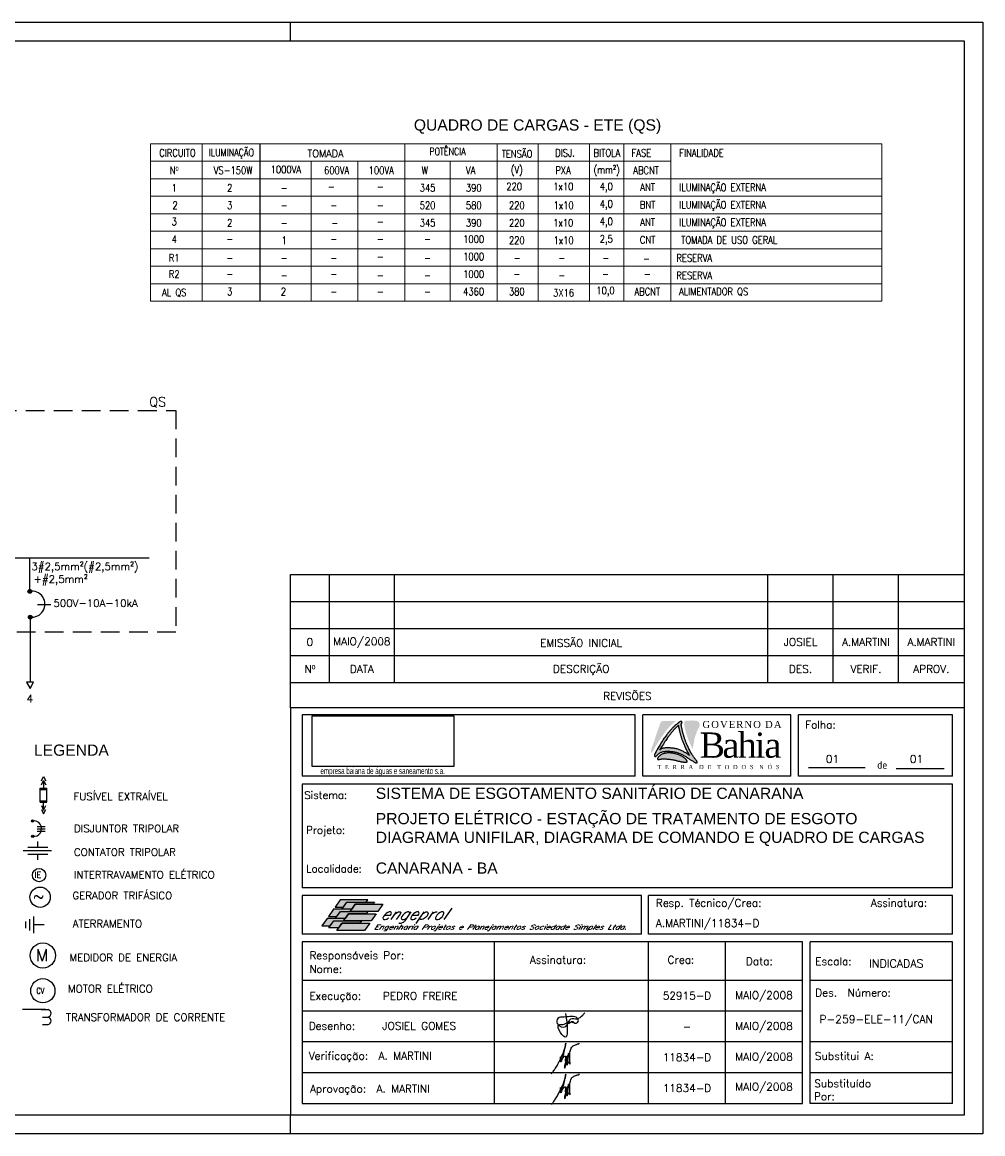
# Model space of a CAD drawing. Header units: millimetres. Extents: x 671.7 to 713.7, y 620 to 649.7.
# Tile 2 of 2: x 688.1 to 713.7, y 620 to 649.7. Entities that reach past the tile are written whole.
import ezdxf
from ezdxf.enums import TextEntityAlignment as Align

# ---------------------------------------------------------------- set-up
doc = ezdxf.new("R2010")
doc.units = ezdxf.units.MM
doc.linetypes.add('DASHED2', pattern=[9.525, 6.35, -3.175])
doc.linetypes.add('HIDDEN', pattern=[0.375, 0.25, -0.125])
for name, color, linetype in [('2', 2, 'Continuous'), ('ARQ-FORMATO', 1, 'Continuous'), ('CARIMBO', 7, 'Continuous'), ('DIAGRAMA', 8, 'Continuous'), ('ELE_QUAD.', 2, 'Continuous'), ('ELE_SIMB', 8, 'Continuous'), ('ETXT004', 4, 'Continuous'), ('ETXT0090', 8, 'Continuous'), ('ETXTE255C', 2, 'Continuous'), ('LOGOTIPO', 255, 'Continuous'), ('Logotipo 1', 10, 'Continuous'), ('lOGOTIPO 2', 170, 'Continuous'), ('PADRÃO', 4, 'Continuous'), ('TEXTO', 2, 'Continuous')]:
    doc.layers.add(name, color=color, linetype=linetype)
doc.styles.add('ISOCP', font='ARIAL.TTF')
doc.styles.add('LETRAS', font='romans.shx', dxfattribs={"height": 0.007874})
doc.styles.add('ROMAMS', font='ROMANS.shx')
doc.styles.add('ROMANS', font='romans.shx')
doc.styles.add('STYLE-ARIAL_3', font='ARIAL.TTF')
doc.styles.add('STYLE-ROMANS_1', font='romans.shx')
picture_1 = doc.add_image_def('image1.jpg', size_in_pixel=(267, 96))

msp = doc.modelspace()

# ---------------------------------------------------------------- hatches: boundary and pattern name
for color, points in [(182, [(705.226, 630.729), (705.241, 630.748), (705.254, 630.766), (705.268, 630.783), (705.281, 630.8), (705.294, 630.815), (705.306, 630.831), (705.319, 630.845), (705.331, 630.86), (705.343, 630.874), (705.356, 630.888), (705.368, 630.901), (705.381, 630.915), (705.394, 630.929), (705.407, 630.942), (705.42, 630.955), (705.434, 630.969), (705.448, 630.982), (705.463, 630.995), (705.478, 631.009), (705.494, 631.022), (705.509, 631.034), (705.525, 631.046), (705.539, 631.057), (705.542, 631.059), (705.182, 631.059), (705.131, 631.022), (705.092, 630.914), (705.018, 630.706), (704.956, 630.506), (704.875, 630.292), (704.875, 630.237), (704.875, 630.213), (704.902, 630.213), (704.922, 630.247), (704.951, 630.299), (704.98, 630.349), (705.007, 630.395), (705.033, 630.438), (705.057, 630.478), (705.081, 630.516), (705.103, 630.55), (705.124, 630.582), (705.143, 630.612), (705.162, 630.639), (705.179, 630.664), (705.196, 630.688), (705.211, 630.709)]), (182, [(705.986, 630.303), (705.974, 630.327), (705.962, 630.352), (705.95, 630.376), (705.939, 630.401), (705.928, 630.425), (705.918, 630.448), (705.908, 630.471), (705.899, 630.492), (705.89, 630.513), (705.882, 630.533), (705.875, 630.552), (705.867, 630.571), (705.86, 630.59), (705.853, 630.609), (705.847, 630.628), (705.84, 630.647), (705.834, 630.667), (705.828, 630.686), (705.822, 630.706), (705.816, 630.725), (705.811, 630.745), (705.806, 630.763), (705.801, 630.782), (705.796, 630.799), (705.792, 630.816), (705.788, 630.833), (705.784, 630.848), (705.78, 630.863), (705.777, 630.878), (705.774, 630.891), (705.771, 630.904), (705.769, 630.917), (705.766, 630.928), (705.764, 630.939), (705.762, 630.949), (705.762, 631.059), (705.972, 631.071), (706.083, 631.066), (706.152, 631.034), (706.179, 630.963), (706.159, 630.891), (706.102, 630.783), (706.041, 630.605)]), (11, [(705.047, 630.039), (705.049, 630.036), (705.052, 630.033), (705.055, 630.031), (705.059, 630.029), (705.064, 630.028), (705.07, 630.028), (705.076, 630.028), (705.083, 630.028), (705.09, 630.029), (705.098, 630.031), (705.107, 630.033), (705.116, 630.035), (705.126, 630.037), (705.136, 630.039), (705.147, 630.041), (705.158, 630.042), (705.171, 630.043), (705.183, 630.044), (705.197, 630.044), (705.211, 630.044), (705.226, 630.044), (705.242, 630.044), (705.258, 630.043), (705.276, 630.042), (705.294, 630.041), (705.313, 630.04), (705.333, 630.038), (705.353, 630.037), (705.374, 630.035), (705.395, 630.032), (705.416, 630.029), (705.438, 630.026), (705.46, 630.022), (705.482, 630.017), (705.503, 630.012), (705.524, 630.007), (705.545, 630.002), (705.565, 629.996), (705.585, 629.991), (705.603, 629.987), (705.621, 629.982), (705.638, 629.979), (705.654, 629.975), (705.669, 629.972), (705.683, 629.969), (705.696, 629.967), (705.709, 629.965), (705.721, 629.963), (705.733, 629.961), (705.744, 629.96), (705.754, 629.959), (705.763, 629.958), (705.772, 629.957), (705.781, 629.956), (705.789, 629.956), (705.796, 629.956), (705.803, 629.956), (705.809, 629.956), (705.815, 629.956), (705.82, 629.957), (705.824, 629.958), (705.828, 629.959), (705.832, 629.961), (705.835, 629.962), (705.837, 629.965), (705.839, 629.967), (705.84, 629.97), (705.84, 629.973), (705.84, 629.977), (705.84, 629.98), (705.839, 629.985), (705.837, 629.989), (705.835, 629.994), (705.832, 629.999), (705.829, 630.004), (705.825, 630.01), (705.821, 630.016), (705.815, 630.023), (705.81, 630.029), (705.803, 630.036), (705.796, 630.044), (705.788, 630.051), (705.779, 630.059), (705.769, 630.067), (705.759, 630.075), (705.748, 630.083), (705.736, 630.091), (705.724, 630.099), (705.711, 630.107), (705.697, 630.115), (705.683, 630.123), (705.668, 630.13), (705.652, 630.137), (705.637, 630.144), (705.621, 630.151), (705.605, 630.157), (705.588, 630.163), (705.572, 630.168), (705.555, 630.173), (705.539, 630.178), (705.522, 630.182), (705.506, 630.186), (705.49, 630.189), (705.474, 630.192), (705.459, 630.195), (705.444, 630.197), (705.429, 630.199), (705.414, 630.2), (705.4, 630.202), (705.385, 630.202), (705.37, 630.203), (705.355, 630.203), (705.34, 630.203), (705.324, 630.203), (705.308, 630.202), (705.292, 630.201), (705.277, 630.199), (705.261, 630.197), (705.246, 630.194), (705.231, 630.191), (705.216, 630.187), (705.202, 630.182), (705.188, 630.177), (705.175, 630.172), (705.163, 630.166), (705.15, 630.16), (705.139, 630.153), (705.128, 630.146), (705.117, 630.138), (705.107, 630.13), (705.097, 630.122), (705.089, 630.114), (705.081, 630.106), (705.073, 630.098), (705.067, 630.09), (705.061, 630.083), (705.056, 630.076), (705.052, 630.069), (705.049, 630.063), (705.047, 630.057), (705.046, 630.052), (705.045, 630.047), (705.046, 630.043)])]:
    msp.add_hatch(color=color).paths.add_polyline_path(points)
h = msp.add_hatch(color=156)
h.paths.add_polyline_path([(705.997, 629.981), (705.982, 629.99), (705.966, 629.999), (705.95, 630.01), (705.933, 630.02), (705.915, 630.032), (705.897, 630.043), (705.879, 630.055), (705.86, 630.067), (705.841, 630.079), (705.823, 630.092), (705.803, 630.104), (705.784, 630.116), (705.765, 630.128), (705.745, 630.139), (705.725, 630.15), (705.704, 630.161), (705.684, 630.171), (705.662, 630.181), (705.641, 630.19), (705.619, 630.199), (705.597, 630.206), (705.574, 630.213), (705.551, 630.22), (705.528, 630.225), (705.504, 630.23), (705.481, 630.234), (705.457, 630.238), (705.434, 630.241), (705.412, 630.243), (705.39, 630.245), (705.37, 630.247), (705.35, 630.248), (705.331, 630.248), (705.313, 630.249), (705.296, 630.249), (705.28, 630.248), (705.264, 630.247), (705.249, 630.246), (705.234, 630.245), (705.221, 630.243), (705.208, 630.24), (705.195, 630.238), (705.183, 630.235), (705.171, 630.231), (705.159, 630.227), (705.148, 630.222), (705.136, 630.217), (705.125, 630.211), (705.114, 630.205), (705.104, 630.199), (705.094, 630.192), (705.084, 630.185), (705.074, 630.178), (705.066, 630.17), (705.057, 630.163), (705.049, 630.155), (705.042, 630.148), (705.035, 630.141), (705.025, 630.13), (705.013, 630.12), (705.003, 630.113), (704.991, 630.109), (704.978, 630.111), (704.966, 630.119), (704.964, 630.132), (704.965, 630.142), (704.968, 630.155), (704.973, 630.172), (704.981, 630.193), (705.011, 630.245), (705.039, 630.294), (705.066, 630.34), (705.092, 630.384), (705.117, 630.424), (705.14, 630.461), (705.162, 630.496), (705.183, 630.528), (705.203, 630.558), (705.221, 630.585), (705.239, 630.61), (705.255, 630.633), (705.271, 630.655), (705.286, 630.675), (705.3, 630.694), (705.314, 630.712), (705.327, 630.729), (705.34, 630.745), (705.353, 630.761), (705.365, 630.776), (705.378, 630.791), (705.39, 630.805), (705.403, 630.82), (705.415, 630.833), (705.427, 630.847), (705.44, 630.861), (705.453, 630.874), (705.466, 630.888), (705.48, 630.901), (705.493, 630.914), (705.508, 630.928), (705.523, 630.941), (705.538, 630.954), (705.553, 630.967), (705.569, 630.98), (705.584, 630.992), (705.599, 631.003), (705.612, 631.013), (705.625, 631.022), (705.637, 631.029), (705.651, 631.038), (705.666, 631.044), (705.678, 631.046), (705.691, 631.043), (705.7, 631.034), (705.704, 631.022), (705.701, 631.008), (705.696, 630.997), (705.692, 630.992), (705.69, 630.99), (705.689, 630.987), (705.687, 630.985), (705.686, 630.982), (705.684, 630.979), (705.683, 630.976), (705.682, 630.973), (705.682, 630.969), (705.681, 630.965), (705.681, 630.961), (705.682, 630.955), (705.682, 630.95), (705.683, 630.943), (705.684, 630.936), (705.685, 630.928), (705.686, 630.919), (705.688, 630.91), (705.69, 630.9), (705.692, 630.889), (705.694, 630.877), (705.697, 630.865), (705.7, 630.852), (705.703, 630.838), (705.706, 630.824), (705.71, 630.809), (705.714, 630.793), (705.718, 630.777), (705.722, 630.76), (705.727, 630.742), (705.732, 630.724), (705.737, 630.705), (705.742, 630.686), (705.748, 630.666), (705.754, 630.647), (705.76, 630.627), (705.766, 630.608), (705.773, 630.588), (705.779, 630.569), (705.786, 630.55), (705.793, 630.532), (705.8, 630.513), (705.808, 630.493), (705.816, 630.473), (705.825, 630.453), (705.834, 630.431), (705.844, 630.409), (705.854, 630.385), (705.865, 630.361), (705.876, 630.337), (705.887, 630.312), (705.899, 630.288), (705.912, 630.264), (705.924, 630.24), (705.937, 630.217), (705.95, 630.194), (705.963, 630.173), (705.976, 630.152), (705.989, 630.132), (706.002, 630.113), (706.014, 630.095), (706.026, 630.078), (706.038, 630.063), (706.049, 630.048), (706.059, 630.035), (706.069, 630.022), (706.078, 630.011), (706.086, 630), (706.092, 629.991), (706.1, 629.979), (706.106, 629.966), (706.109, 629.954), (706.107, 629.942), (706.1, 629.935), (706.088, 629.934), (706.076, 629.936), (706.067, 629.94), (706.058, 629.944), (706.046, 629.951), (706.032, 629.96), (706.022, 629.966), (706.01, 629.973)])
h.paths.add_polyline_path([(705.785, 630.369), (705.796, 630.345), (705.807, 630.321), (705.819, 630.297), (705.831, 630.272), (705.843, 630.248), (705.855, 630.224), (705.899, 630.145), (705.887, 630.153), (705.868, 630.165), (705.849, 630.177), (705.83, 630.19), (705.811, 630.202), (705.792, 630.214), (705.772, 630.226), (705.753, 630.237), (705.733, 630.248), (705.712, 630.259), (705.691, 630.269), (705.67, 630.279), (705.649, 630.288), (705.627, 630.297), (705.605, 630.304), (705.582, 630.311), (705.559, 630.318), (705.536, 630.323), (705.512, 630.328), (705.488, 630.332), (705.465, 630.336), (705.442, 630.339), (705.42, 630.341), (705.398, 630.343), (705.378, 630.345), (705.358, 630.346), (705.339, 630.346), (705.321, 630.347), (705.304, 630.347), (705.287, 630.346), (705.272, 630.345), (705.257, 630.344), (705.242, 630.343), (705.229, 630.341), (705.216, 630.338), (705.203, 630.336), (705.191, 630.333), (705.179, 630.329), (705.167, 630.325), (705.155, 630.32), (705.144, 630.315), (705.133, 630.309), (705.122, 630.303), (705.119, 630.301), (705.13, 630.319), (705.156, 630.362), (705.18, 630.403), (705.204, 630.44), (705.226, 630.475), (705.247, 630.507), (705.266, 630.536), (705.285, 630.564), (705.302, 630.589), (705.319, 630.612), (705.334, 630.634), (705.349, 630.654), (705.363, 630.673), (705.377, 630.691), (705.391, 630.708), (705.404, 630.724), (705.416, 630.74), (705.429, 630.755), (705.441, 630.77), (705.454, 630.784), (705.466, 630.798), (705.479, 630.812), (705.491, 630.826), (705.504, 630.84), (705.517, 630.853), (705.53, 630.867), (705.543, 630.88), (705.557, 630.893), (705.571, 630.907), (705.586, 630.92), (705.612, 630.943), (705.613, 630.939), (705.613, 630.934), (705.614, 630.927), (705.615, 630.92), (705.616, 630.912), (705.617, 630.903), (705.619, 630.894), (705.621, 630.884), (705.623, 630.873), (705.626, 630.861), (705.628, 630.849), (705.631, 630.836), (705.634, 630.822), (705.637, 630.808), (705.641, 630.793), (705.645, 630.777), (705.649, 630.761), (705.653, 630.744), (705.658, 630.726), (705.663, 630.708), (705.668, 630.689), (705.673, 630.67), (705.679, 630.651), (705.685, 630.631), (705.691, 630.611), (705.697, 630.592), (705.704, 630.572), (705.71, 630.553), (705.717, 630.535), (705.724, 630.516), (705.732, 630.497), (705.739, 630.477), (705.747, 630.457), (705.756, 630.437), (705.765, 630.415), (705.775, 630.393)], flags=16)
at = {"layer": 'CARIMBO'}
h = msp.add_hatch(color=82, dxfattribs=at)
h.paths.add_polyline_path([(696.428, 626.084), (696.65, 626.084), (696.744, 626.22), (697.263, 626.22), (697.303, 626.277), (696.564, 626.277)])
h.paths.add_polyline_path([(696.39, 626.027), (696.254, 625.834), (696.476, 625.834), (696.572, 625.969), (696.83, 625.969), (696.87, 626.027), (696.61, 626.027)])
h.paths.add_polyline_path([(696.214, 625.776), (696.078, 625.583), (696.3, 625.583), (696.394, 625.717), (696.656, 625.717), (696.696, 625.776)])
h = msp.add_hatch(color=100, dxfattribs=at)
h.paths.add_polyline_path([(696.964, 626.159), (697.442, 626.159), (697.484, 626.22), (696.746, 626.22), (696.61, 626.027), (696.87, 626.027), (696.873, 626.027)])
h.paths.add_polyline_path([(696.79, 625.908), (697.268, 625.908), (697.309, 625.966), (696.832, 625.966), (696.83, 625.966), (696.833, 625.969), (696.572, 625.969), (696.436, 625.776), (696.696, 625.776), (696.699, 625.776)])
h.paths.add_polyline_path([(696.614, 625.656), (697.092, 625.656), (697.132, 625.715), (696.658, 625.715), (696.656, 625.715), (696.657, 625.717), (696.396, 625.717), (696.26, 625.526), (696.524, 625.526)])
h = msp.add_hatch(color=71, dxfattribs=at)
h.paths.add_polyline_path([(696.966, 626.159), (696.874, 626.027), (696.873, 626.027), (696.833, 625.969), (696.834, 625.969), (696.832, 625.966), (697.569, 625.966), (697.705, 626.159)])
h.paths.add_polyline_path([(697.395, 625.715), (697.53, 625.908), (696.792, 625.908), (696.7, 625.776), (696.699, 625.776), (696.657, 625.717), (696.66, 625.717), (696.658, 625.715)])
h.paths.add_polyline_path([(696.616, 625.656), (696.524, 625.526), (696.524, 625.526), (696.48, 625.462), (697.219, 625.462), (697.354, 625.656)])
at = {"layer": 'ELE_SIMB'}
for points in [[(688.218, 634.52, 1), (688.32, 634.52, 1)], [(688.232, 633.833, 1), (688.333, 633.833, 1)], [(688.31, 628.387, 1), (688.371, 628.387, 1)], [(688.318, 627.974, 1), (688.379, 627.974, 1)]]:
    msp.add_hatch(color=256, dxfattribs=at).paths.add_polyline_path(points)

# ---------------------------------------------------------------- linework, layer by layer
at = {"color": 2}
msp.add_circle((702.785, 623.03), 0.00224, dxfattribs=at)
for points in [[(702.654, 623.006), (702.662, 622.982), (702.692, 622.987), (702.694, 623.017), (702.675, 623.026), (702.654, 623.011), (702.701, 623.003), (702.725, 623.001), (702.748, 623.024), (702.763, 623.027), (702.762, 623.015), (702.755, 623.005), (702.784, 623.008), (702.785, 623.023), (702.801, 623.006), (702.928, 623.029), (702.904, 623.118), (702.756, 623.16), (702.554, 623.147), (702.381, 623.11), (702.364, 622.972), (702.595, 622.897), (702.729, 623.097), (702.896, 623.102), (703.048, 623.199), (703.105, 623.259)], [(702.592, 623.237), (702.632, 622.732), (702.606, 622.617), (702.452, 622.732), (702.411, 622.938), (702.518, 622.949), (702.656, 623.007)], [(702.214, 621.629), (702.234, 621.661), (702.261, 621.694), (702.29, 621.737), (702.319, 621.783), (702.354, 621.836), (702.385, 621.891), (702.414, 621.947), (702.438, 621.989), (702.463, 622.036), (702.494, 622.106), (702.517, 622.161), (702.545, 622.232), (702.578, 622.35), (702.597, 622.446), (702.586, 622.392), (702.575, 622.34), (702.554, 622.26), (702.536, 622.179), (702.525, 622.128), (702.507, 622.058), (702.492, 622.007), (702.479, 621.968), (702.467, 621.949), (702.462, 621.947), (702.456, 621.961), (702.453, 621.999), (702.458, 622.057), (702.459, 622.086), (702.464, 622.067), (702.467, 622.033), (702.472, 622.015), (702.481, 622.011), (702.5, 622.029), (702.522, 622.056), (702.547, 622.079), (702.565, 622.097), (702.575, 622.102), (702.584, 622.097), (702.586, 622.076), (702.586, 622.045), (702.583, 622.01), (702.582, 621.967), (702.587, 621.983), (702.599, 622.019), (702.616, 622.059), (702.629, 622.091), (702.634, 622.102), (702.641, 622.098), (702.637, 622.074), (702.622, 622.017), (702.608, 621.947), (702.595, 621.882), (702.583, 621.827), (702.566, 621.783), (702.566, 621.804), (702.573, 621.854), (702.585, 621.913), (702.604, 621.975), (702.625, 622.034), (702.642, 622.094), (702.652, 622.118), (702.66, 622.125), (702.662, 622.102), (702.654, 622.056), (702.646, 621.987), (702.639, 621.92), (702.635, 621.863), (702.638, 621.874), (702.643, 621.923), (702.65, 621.985), (702.66, 622.065), (702.664, 622.117), (702.668, 622.164), (702.674, 622.178), (702.684, 622.174), (702.696, 622.147), (702.697, 622.105), (702.697, 622.053), (702.696, 621.987), (702.704, 621.929), (702.706, 621.887), (702.69, 621.929), (702.701, 621.995), (702.702, 622.067), (702.702, 622.149), (702.705, 622.205), (702.718, 622.26), (702.74, 622.318), (702.775, 622.361), (702.815, 622.385), (702.858, 622.406), (702.89, 622.416), (702.912, 622.427), (702.933, 622.428), (702.952, 622.435), (702.955, 622.442), (702.955, 622.45)], [(702.214, 620.806), (702.234, 620.838), (702.261, 620.871), (702.29, 620.914), (702.319, 620.96), (702.354, 621.013), (702.385, 621.068), (702.414, 621.124), (702.438, 621.167), (702.463, 621.213), (702.494, 621.283), (702.517, 621.338), (702.545, 621.409), (702.578, 621.527), (702.597, 621.623), (702.586, 621.569), (702.575, 621.517), (702.554, 621.437), (702.536, 621.356), (702.525, 621.305), (702.507, 621.235), (702.492, 621.184), (702.479, 621.145), (702.467, 621.126), (702.462, 621.124), (702.456, 621.138), (702.453, 621.177), (702.458, 621.234), (702.459, 621.263), (702.464, 621.244), (702.467, 621.21), (702.472, 621.192), (702.481, 621.188), (702.5, 621.206), (702.522, 621.233), (702.547, 621.256), (702.565, 621.274), (702.575, 621.279), (702.584, 621.274), (702.586, 621.253), (702.586, 621.222), (702.583, 621.187), (702.582, 621.145), (702.587, 621.16), (702.599, 621.196), (702.616, 621.236), (702.629, 621.268), (702.634, 621.279), (702.641, 621.275), (702.637, 621.251), (702.622, 621.194), (702.608, 621.124), (702.595, 621.06), (702.583, 621.005), (702.566, 620.96), (702.566, 620.981), (702.573, 621.031), (702.585, 621.091), (702.604, 621.152), (702.625, 621.211), (702.642, 621.271), (702.652, 621.295), (702.66, 621.302), (702.662, 621.279), (702.654, 621.233), (702.646, 621.164), (702.639, 621.098), (702.635, 621.04), (702.638, 621.051), (702.643, 621.1), (702.65, 621.162), (702.66, 621.242), (702.664, 621.294), (702.668, 621.341), (702.674, 621.355), (702.684, 621.351), (702.696, 621.324), (702.697, 621.282), (702.697, 621.23), (702.696, 621.164), (702.704, 621.106), (702.706, 621.064), (702.69, 621.106), (702.701, 621.172), (702.702, 621.244), (702.702, 621.326), (702.705, 621.382), (702.718, 621.437), (702.74, 621.495), (702.775, 621.538), (702.815, 621.563), (702.858, 621.583), (702.89, 621.594), (702.912, 621.605), (702.933, 621.605), (702.952, 621.612), (702.955, 621.619), (702.955, 621.627)]]:
    msp.add_spline(points, degree=3, dxfattribs=at)
at = {"layer": '2'}
msp.add_lwpolyline([(671.742, 620.027), (671.742, 649.727), (713.742, 649.727), (713.742, 620.027)], close=True, dxfattribs=at)
for points in [[(695.242, 649.227), (695.242, 649.727)], [(695.242, 620.027), (695.242, 620.527)]]:
    msp.add_lwpolyline(points, dxfattribs=at)
at = {"layer": 'ARQ-FORMATO'}
msp.add_lwpolyline([(674.242, 620.527), (674.242, 649.227), (713.242, 649.227), (713.242, 620.527)], close=True, dxfattribs=at)
at = {"layer": 'CARIMBO', "color": 3}
for p, q in [((695.242, 634.967), (713.242, 634.967)), ((695.242, 634.247), (713.242, 634.247)), ((695.242, 633.527), (713.242, 633.527)), ((709.081, 629.815), (710.597, 629.815)), ((711.427, 629.787), (712.714, 629.787)), ((708.922, 623.305), (695.55, 623.305)), ((708.922, 622.482), (695.55, 622.482)), ((708.922, 621.659), (695.55, 621.659)), ((712.933, 621.659), (709.127, 621.659))]:
    msp.add_line(p, q, dxfattribs=at)
at = {"layer": 'CARIMBO', "color": 6}
for p, q in [((695.242, 631.41), (695.242, 634.967)), ((695.242, 631.41), (695.242, 620.527)), ((713.242, 631.41), (695.242, 631.41)), ((704.451, 631.225), (695.55, 631.225)), ((695.55, 631.225), (695.55, 629.579)), ((704.451, 629.579), (704.451, 631.225)), ((708.613, 631.225), (704.657, 631.225)), ((704.657, 629.579), (704.657, 631.225)), ((708.613, 629.579), (708.613, 631.225)), ((712.933, 631.225), (708.819, 631.225)), ((708.819, 629.579), (708.819, 631.225)), ((712.933, 629.579), (712.933, 631.225)), ((704.451, 629.579), (695.55, 629.579)), ((695.55, 629.373), (695.55, 626.596)), ((712.933, 629.373), (695.55, 629.373)), ((708.613, 629.579), (704.657, 629.579)), ((712.933, 629.579), (708.819, 629.579)), ((712.933, 626.596), (712.933, 629.373)), ((712.933, 626.596), (695.55, 626.596)), ((704.616, 626.39), (695.55, 626.39)), ((695.55, 626.39), (695.55, 625.362)), ((704.616, 625.362), (704.616, 626.39)), ((712.933, 626.39), (704.807, 626.39)), ((704.807, 625.362), (704.807, 626.39)), ((712.933, 625.362), (712.933, 626.39)), ((704.616, 625.362), (695.55, 625.362)), ((712.933, 625.362), (704.807, 625.362)), ((695.55, 625.156), (695.55, 620.836)), ((708.922, 625.156), (695.55, 625.156)), ((700.693, 620.836), (700.693, 625.156)), ((704.807, 620.836), (704.807, 625.156)), ((706.865, 620.836), (706.865, 625.156)), ((708.922, 620.836), (708.922, 625.156)), ((712.933, 625.156), (709.127, 625.156)), ((709.127, 620.836), (709.127, 625.156)), ((712.933, 620.836), (712.933, 625.156)), ((712.933, 620.836), (712.933, 625.156)), ((708.922, 624.127), (695.55, 624.127)), ((712.933, 624.127), (709.127, 624.127)), ((695.55, 620.836), (708.922, 620.836)), ((712.933, 620.836), (709.127, 620.836))]:
    msp.add_line(p, q, dxfattribs=at)
at = {"layer": 'CARIMBO', "color": 4}
for p, q in [((696.27, 634.967), (696.27, 632.087)), ((698.019, 632.087), (698.019, 634.967)), ((707.996, 632.087), (707.996, 634.967)), ((709.745, 632.087), (709.745, 634.967)), ((711.493, 632.087), (711.493, 634.967)), ((695.242, 632.807), (713.242, 632.807)), ((695.242, 632.087), (713.242, 632.087)), ((712.933, 622.482), (709.127, 622.482))]:
    msp.add_line(p, q, dxfattribs=at)
at = {"layer": 'CARIMBO', "color": 2, "linetype": 'Continuous'}
for points in [[(696.65, 626.084), (696.744, 626.22), (697.263, 626.22), (697.303, 626.277), (696.564, 626.277), (696.428, 626.084), (696.65, 626.084)], [(697.442, 626.159), (696.966, 626.159), (696.874, 626.027), (696.61, 626.027), (696.746, 626.22), (697.484, 626.22), (697.442, 626.159)], [(696.964, 626.159), (697.705, 626.159), (697.569, 625.966), (696.83, 625.966), (696.964, 626.159)], [(696.87, 626.027), (696.61, 626.027), (696.39, 626.027), (696.254, 625.834), (696.476, 625.834), (696.572, 625.969), (696.83, 625.969), (696.87, 626.027)], [(697.268, 625.908), (696.792, 625.908), (696.7, 625.776), (696.436, 625.776), (696.572, 625.969), (696.834, 625.969), (696.832, 625.966), (697.309, 625.966), (697.268, 625.908)], [(696.79, 625.908), (697.53, 625.908), (697.395, 625.715), (696.656, 625.715), (696.79, 625.908)], [(696.3, 625.583), (696.394, 625.717), (696.656, 625.717), (696.696, 625.776), (696.214, 625.776), (696.078, 625.583), (696.3, 625.583)], [(697.092, 625.656), (696.616, 625.656), (696.524, 625.526), (696.26, 625.526), (696.396, 625.717), (696.66, 625.717), (696.658, 625.715), (697.132, 625.715), (697.092, 625.656)], [(696.614, 625.656), (697.354, 625.656), (697.219, 625.462), (696.48, 625.462), (696.614, 625.656)]]:
    msp.add_lwpolyline(points, dxfattribs=at)
at = {"layer": 'DIAGRAMA'}
for p, q in [((688.263, 635.42), (688.263, 634.521)), ((688.276, 633.834), (688.276, 632.094))]:
    msp.add_line(p, q, dxfattribs=at)
msp.add_lwpolyline([(688.276, 631.929), (688.371, 632.094), (688.18, 632.094)], close=True, dxfattribs=at)
at = {"layer": 'ELE_QUAD.', "color": 7, "linetype": 'Continuous', "lineweight": 5}
for p, q in [((691.5, 646.476), (694.75, 646.476)), ((691.5, 646.476), (691.5, 642.271)), ((692.873, 646.476), (692.873, 642.271)), ((694.231, 646.476), (711.047, 646.476)), ((698.294, 646.476), (698.294, 642.271)), ((700.762, 646.476), (700.762, 642.271)), ((701.861, 646.476), (701.861, 642.271)), ((703.228, 646.476), (703.228, 645.544)), ((703.228, 646.476), (703.228, 642.271)), ((704.148, 646.476), (704.148, 645.544)), ((704.148, 646.476), (704.148, 645.544)), ((704.148, 646.476), (704.148, 642.271)), ((705.4, 646.476), (705.4, 642.271)), ((711.047, 646.476), (711.047, 642.271)), ((691.5, 646.011), (694.418, 646.011)), ((694.418, 646.011), (705.4, 646.011)), ((695.791, 646.011), (695.791, 642.271)), ((697.034, 646.011), (697.034, 642.271)), ((699.502, 646.011), (699.502, 642.271)), ((691.5, 645.544), (711.047, 645.544)), ((691.5, 645.076), (711.047, 645.076)), ((691.5, 644.609), (711.047, 644.609)), ((691.5, 644.141), (711.047, 644.141)), ((691.5, 643.674), (711.047, 643.674)), ((700.762, 643.674), (700.762, 643.674)), ((700.762, 643.674), (700.762, 643.674)), ((691.5, 643.206), (711.047, 643.206)), ((691.5, 642.739), (711.047, 642.739)), ((691.5, 642.271), (711.047, 642.271))]:
    msp.add_line(p, q, dxfattribs=at)
at = {"layer": 'ELE_SIMB', "linetype": 'Continuous'}
for p, q in [((688.476, 634.166), (688.836, 634.166)), ((688.638, 629.471), (688.638, 629.264)), ((688.549, 629.264), (688.727, 629.264)), ((688.549, 628.884), (688.549, 629.264)), ((688.549, 629.222), (688.727, 629.222)), ((688.727, 628.884), (688.727, 629.264)), ((688.549, 628.925), (688.727, 628.925)), ((688.549, 628.884), (688.727, 628.884)), ((688.638, 628.676), (688.638, 628.884)), ((688.465, 628.238, -1.521), (688.682, 628.238, -1.521)), ((688.465, 628.174, -1.521), (688.682, 628.174, -1.521)), ((688.465, 628.113, -1.521), (688.682, 628.113, -1.521)), ((688.381, 625.386, 3.042), (688.381, 625.831, 3.042)), ((688.152, 625.698, 3.042), (688.152, 625.518, 3.042)), ((688.259, 625.76, 3.042), (688.259, 625.456, 3.042)), ((688.653, 625.608, 3.042), (688.381, 625.608, 3.042))]:
    msp.add_line(p, q, dxfattribs=at)
at = {"layer": 'ELE_SIMB', "linetype": 'Continuous', "ltscale": 3.5}
for p, q in [((688.691, 623.345, 4.563), (688.076, 623.345, 4.563)), ((688.574, 623.345, 4.563), (688.758, 623.347, 4.563)), ((688.611, 623.146, 4.563), (688.758, 623.146, 4.563)), ((688.611, 623.146, 4.563), (688.758, 623.146, 4.563)), ((688.611, 622.946, 4.563), (688.758, 622.946, 4.563))]:
    msp.add_line(p, q, dxfattribs=at)
at = {"layer": 'ELE_SIMB', "linetype": 'Continuous'}
for points in [[(677.585, 635.42), (691.463, 635.42)], [(688.579, 629.456), (688.638, 629.575), (688.697, 629.456)], [(688.579, 629.352), (688.638, 629.471), (688.697, 629.352)], [(688.579, 628.795), (688.638, 628.676), (688.697, 628.795)], [(688.579, 628.691), (688.638, 628.572), (688.697, 628.691)], [(688.22, 627.681), (688.748, 627.681)], [(688.484, 627.681), (688.484, 627.84)], [(688.22, 627.495), (688.748, 627.495)], [(688.484, 627.348), (688.484, 627.495)]]:
    msp.add_lwpolyline(points, dxfattribs=at)
at = {"layer": 'ELE_SIMB', "linetype": 'DASHED2', "ltscale": 20, "elevation": -0.913}
msp.add_lwpolyline([(688.853, 627.59), (688.092, 627.59)], dxfattribs=at)
at = {"layer": 'ELE_SIMB'}
for centre, radius in [((688.269, 634.52), 0.0508), ((688.282, 633.833), 0.0508), ((688.341, 628.387, -1.521), 0.0305), ((688.349, 627.974, -1.521), 0.0305)]:
    msp.add_circle(centre, radius, dxfattribs=at)
at = {"layer": 'ELE_SIMB', "linetype": 'Continuous'}
for centre, radius in [((688.517, 626.939), 0.177), ((688.544, 626.347, -1.521), 0.271), ((688.618, 623.848, -1.521), 0.324)]:
    msp.add_circle(centre, radius, dxfattribs=at)
at = {"layer": 'ELE_SIMB', "ltscale": 3.5}
msp.add_circle((688.617, 624.792, -1.521), 0.336, dxfattribs=at)
at = {"layer": 'ELE_SIMB', "linetype": 'Continuous'}
for centre, radius in [((688.326, 634.179), 0.348), ((688.375, 628.182, -1.521), 0.209)]:
    msp.add_arc(centre, radius, 261.6305, 100.5726, dxfattribs=at)
at = {"layer": 'ELE_SIMB', "linetype": 'Continuous', "ltscale": 3.5}
for centre in [(688.736, 623.246, 4.563), (688.736, 623.046, 4.563)]:
    msp.add_arc(centre, 0.103, 282.4648, 77.5352, dxfattribs=at)
at = {"layer": 'ETXT0090', "linetype": 'HIDDEN', "ltscale": 2}
for p, q in [((676.911, 639.352), (692.171, 639.352)), ((692.171, 639.352), (692.171, 633.43)), ((692.171, 633.43), (676.916, 633.426))]:
    msp.add_line(p, q, dxfattribs=at)
at = {"layer": 'ETXTE255C', "color": 7, "linetype": 'Continuous'}
msp.add_line((694.418, 646.476), (694.418, 642.271), dxfattribs=at)
at = {"layer": 'Logotipo 1'}
msp.add_lwpolyline([(705.047, 630.039), (705.049, 630.036), (705.052, 630.033), (705.055, 630.031), (705.059, 630.029), (705.064, 630.028), (705.07, 630.028), (705.076, 630.028), (705.083, 630.028), (705.09, 630.029), (705.098, 630.031), (705.107, 630.033), (705.116, 630.035), (705.126, 630.037), (705.136, 630.039), (705.147, 630.041), (705.158, 630.042), (705.171, 630.043), (705.183, 630.044), (705.197, 630.044), (705.211, 630.044), (705.226, 630.044), (705.242, 630.044), (705.258, 630.043), (705.276, 630.042), (705.294, 630.041), (705.313, 630.04), (705.333, 630.038), (705.353, 630.037), (705.374, 630.035), (705.395, 630.032), (705.416, 630.029), (705.438, 630.026), (705.46, 630.022), (705.482, 630.017), (705.503, 630.012), (705.524, 630.007), (705.545, 630.002), (705.565, 629.996), (705.585, 629.991), (705.603, 629.987), (705.621, 629.982), (705.638, 629.979), (705.654, 629.975), (705.669, 629.972), (705.683, 629.969), (705.696, 629.967), (705.709, 629.965), (705.721, 629.963), (705.733, 629.961), (705.744, 629.96), (705.754, 629.959), (705.763, 629.958), (705.772, 629.957), (705.781, 629.956), (705.789, 629.956), (705.796, 629.956), (705.803, 629.956), (705.809, 629.956), (705.815, 629.956), (705.82, 629.957), (705.824, 629.958), (705.828, 629.959), (705.832, 629.961), (705.835, 629.962), (705.837, 629.965), (705.839, 629.967), (705.84, 629.97), (705.84, 629.973), (705.84, 629.977), (705.84, 629.98), (705.839, 629.985), (705.837, 629.989), (705.835, 629.994), (705.832, 629.999), (705.829, 630.004), (705.825, 630.01), (705.821, 630.016), (705.815, 630.023), (705.81, 630.029), (705.803, 630.036), (705.796, 630.044), (705.788, 630.051), (705.779, 630.059), (705.769, 630.067), (705.759, 630.075), (705.748, 630.083), (705.736, 630.091), (705.724, 630.099), (705.711, 630.107), (705.697, 630.115), (705.683, 630.123), (705.668, 630.13), (705.652, 630.137), (705.637, 630.144), (705.621, 630.151), (705.605, 630.157), (705.588, 630.163), (705.572, 630.168), (705.555, 630.173), (705.539, 630.178), (705.522, 630.182), (705.506, 630.186), (705.49, 630.189), (705.474, 630.192), (705.459, 630.195), (705.444, 630.197), (705.429, 630.199), (705.414, 630.2), (705.4, 630.202), (705.385, 630.202), (705.37, 630.203), (705.355, 630.203), (705.34, 630.203), (705.324, 630.203), (705.308, 630.202), (705.292, 630.201), (705.277, 630.199), (705.261, 630.197), (705.246, 630.194), (705.231, 630.191), (705.216, 630.187), (705.202, 630.182), (705.188, 630.177), (705.175, 630.172), (705.163, 630.166), (705.15, 630.16), (705.139, 630.153), (705.128, 630.146), (705.117, 630.138), (705.107, 630.13), (705.097, 630.122), (705.089, 630.114), (705.081, 630.106), (705.073, 630.098), (705.067, 630.09), (705.061, 630.083), (705.056, 630.076), (705.052, 630.069), (705.049, 630.063), (705.047, 630.057), (705.046, 630.052), (705.045, 630.047), (705.046, 630.043)], close=True, dxfattribs=at)
at = {"layer": 'lOGOTIPO 2'}
for points in [[(704.981, 630.193), (704.973, 630.172), (704.968, 630.155), (704.965, 630.142), (704.964, 630.132), (704.965, 630.125), (704.967, 630.12), (704.97, 630.116), (704.974, 630.114), (704.978, 630.112), (704.982, 630.111), (704.986, 630.11), (704.991, 630.11), (704.996, 630.111), (705, 630.112), (705.006, 630.115), (705.011, 630.118), (705.017, 630.123), (705.023, 630.128), (705.029, 630.134), (705.035, 630.141), (705.042, 630.148), (705.049, 630.155), (705.057, 630.163), (705.066, 630.17), (705.074, 630.178), (705.084, 630.185), (705.094, 630.192), (705.104, 630.199), (705.114, 630.205), (705.125, 630.211), (705.136, 630.217), (705.148, 630.222), (705.159, 630.227), (705.171, 630.231), (705.183, 630.235), (705.195, 630.238), (705.208, 630.24), (705.221, 630.243), (705.234, 630.245), (705.249, 630.246), (705.264, 630.247), (705.28, 630.248), (705.296, 630.249), (705.313, 630.249), (705.331, 630.248), (705.35, 630.248), (705.37, 630.247), (705.39, 630.245), (705.412, 630.243), (705.434, 630.241), (705.457, 630.238), (705.481, 630.234), (705.504, 630.23), (705.528, 630.225), (705.551, 630.22), (705.574, 630.213), (705.597, 630.206), (705.619, 630.199), (705.641, 630.19), (705.662, 630.181), (705.684, 630.171), (705.704, 630.161), (705.725, 630.15), (705.745, 630.139), (705.765, 630.128), (705.784, 630.116), (705.803, 630.104), (705.823, 630.092), (705.841, 630.079), (705.86, 630.067), (705.879, 630.055), (705.897, 630.043), (705.915, 630.032), (705.933, 630.02), (705.95, 630.01), (705.966, 629.999), (705.982, 629.99), (705.997, 629.981), (706.01, 629.973), (706.022, 629.966), (706.032, 629.96), (706.041, 629.954), (706.048, 629.95), (706.055, 629.946), (706.06, 629.943), (706.065, 629.941), (706.069, 629.939), (706.073, 629.937), (706.076, 629.936), (706.08, 629.935), (706.083, 629.935), (706.086, 629.934), (706.089, 629.934), (706.091, 629.934), (706.093, 629.934), (706.096, 629.935), (706.098, 629.935), (706.099, 629.936), (706.101, 629.936), (706.103, 629.937), (706.104, 629.939), (706.105, 629.94), (706.106, 629.942), (706.107, 629.944), (706.108, 629.947), (706.108, 629.95), (706.109, 629.954), (706.108, 629.958), (706.107, 629.963), (706.105, 629.969), (706.102, 629.975), (706.098, 629.983), (706.092, 629.991), (706.086, 630), (706.078, 630.011), (706.069, 630.022), (706.059, 630.035), (706.049, 630.048), (706.038, 630.063), (706.026, 630.078), (706.014, 630.095), (706.002, 630.113), (705.989, 630.132), (705.976, 630.152), (705.963, 630.173), (705.95, 630.194), (705.937, 630.217), (705.924, 630.24), (705.912, 630.264), (705.899, 630.288), (705.887, 630.312), (705.876, 630.337), (705.865, 630.361), (705.854, 630.385), (705.844, 630.409), (705.834, 630.431), (705.825, 630.453), (705.816, 630.473), (705.808, 630.493), (705.8, 630.513), (705.793, 630.532), (705.786, 630.55), (705.779, 630.569), (705.773, 630.588), (705.766, 630.608), (705.76, 630.627), (705.754, 630.647), (705.748, 630.666), (705.742, 630.686), (705.737, 630.705), (705.732, 630.724), (705.727, 630.742), (705.722, 630.76), (705.718, 630.777), (705.714, 630.793), (705.71, 630.809), (705.706, 630.824), (705.703, 630.838), (705.7, 630.852), (705.697, 630.865), (705.694, 630.877), (705.692, 630.889), (705.69, 630.9), (705.688, 630.91), (705.686, 630.919), (705.685, 630.928), (705.684, 630.936), (705.683, 630.943), (705.682, 630.95), (705.682, 630.955), (705.681, 630.961), (705.681, 630.965), (705.682, 630.969), (705.682, 630.973), (705.683, 630.976), (705.684, 630.979), (705.686, 630.982), (705.687, 630.985), (705.689, 630.987), (705.69, 630.99), (705.692, 630.992), (705.694, 630.994), (705.696, 630.997), (705.697, 631), (705.699, 631.003), (705.7, 631.006), (705.701, 631.01), (705.702, 631.013), (705.703, 631.017), (705.703, 631.02), (705.703, 631.023), (705.702, 631.027), (705.702, 631.03), (705.7, 631.032), (705.699, 631.035), (705.697, 631.037), (705.695, 631.039), (705.692, 631.041), (705.689, 631.043), (705.686, 631.044), (705.682, 631.045), (705.679, 631.045), (705.674, 631.045), (705.669, 631.044), (705.663, 631.042), (705.655, 631.039), (705.647, 631.035), (705.637, 631.029), (705.625, 631.022), (705.612, 631.013), (705.599, 631.003), (705.584, 630.992), (705.569, 630.98), (705.553, 630.967), (705.538, 630.954), (705.523, 630.941), (705.508, 630.928), (705.493, 630.914), (705.48, 630.901), (705.466, 630.888), (705.453, 630.874), (705.44, 630.861), (705.427, 630.847), (705.415, 630.833), (705.403, 630.82), (705.39, 630.805), (705.378, 630.791), (705.365, 630.776), (705.353, 630.761), (705.34, 630.745), (705.327, 630.729), (705.314, 630.712), (705.3, 630.694), (705.286, 630.675), (705.271, 630.655), (705.255, 630.633), (705.239, 630.61), (705.221, 630.585), (705.203, 630.558), (705.183, 630.528), (705.162, 630.496), (705.14, 630.461), (705.117, 630.424), (705.092, 630.384), (705.066, 630.34), (705.039, 630.294), (705.011, 630.245), (704.981, 630.193)], [(705.119, 630.301), (705.122, 630.303), (705.133, 630.309), (705.144, 630.315), (705.155, 630.32), (705.167, 630.325), (705.179, 630.329), (705.191, 630.333), (705.203, 630.336), (705.216, 630.338), (705.229, 630.341), (705.242, 630.343), (705.257, 630.344), (705.272, 630.345), (705.287, 630.346), (705.304, 630.347), (705.321, 630.347), (705.339, 630.346), (705.358, 630.346), (705.378, 630.345), (705.398, 630.343), (705.42, 630.341), (705.442, 630.339), (705.465, 630.336), (705.488, 630.332), (705.512, 630.328), (705.536, 630.323), (705.559, 630.318), (705.582, 630.311), (705.605, 630.304), (705.627, 630.297), (705.649, 630.288), (705.67, 630.279), (705.691, 630.269), (705.712, 630.259), (705.733, 630.248), (705.753, 630.237), (705.772, 630.226), (705.792, 630.214), (705.811, 630.202), (705.83, 630.19), (705.849, 630.177), (705.868, 630.165), (705.887, 630.153), (705.899, 630.145), (705.855, 630.224), (705.843, 630.248), (705.831, 630.272), (705.819, 630.297), (705.807, 630.321), (705.796, 630.345), (705.785, 630.369), (705.775, 630.393), (705.765, 630.415), (705.756, 630.437), (705.747, 630.457), (705.739, 630.477), (705.732, 630.497), (705.724, 630.516), (705.717, 630.535), (705.71, 630.553), (705.704, 630.572), (705.697, 630.592), (705.691, 630.611), (705.685, 630.631), (705.679, 630.651), (705.673, 630.67), (705.668, 630.689), (705.663, 630.708), (705.658, 630.726), (705.653, 630.744), (705.649, 630.761), (705.645, 630.777), (705.641, 630.793), (705.637, 630.808), (705.634, 630.822), (705.631, 630.836), (705.628, 630.849), (705.626, 630.861), (705.623, 630.873), (705.621, 630.884), (705.619, 630.894), (705.617, 630.903), (705.616, 630.912), (705.615, 630.92), (705.614, 630.927), (705.613, 630.934), (705.613, 630.939), (705.612, 630.943), (705.586, 630.92), (705.571, 630.907), (705.557, 630.893), (705.543, 630.88), (705.53, 630.867), (705.517, 630.853), (705.504, 630.84), (705.491, 630.826), (705.479, 630.812), (705.466, 630.798), (705.454, 630.784), (705.441, 630.77), (705.429, 630.755), (705.416, 630.74), (705.404, 630.724), (705.391, 630.708), (705.377, 630.691), (705.363, 630.673), (705.349, 630.654), (705.334, 630.634), (705.319, 630.612), (705.302, 630.589), (705.285, 630.564), (705.266, 630.536), (705.247, 630.507), (705.226, 630.475), (705.204, 630.44), (705.18, 630.403), (705.156, 630.362), (705.13, 630.319), (705.103, 630.273)]]:
    msp.add_lwpolyline(points, dxfattribs=at)

# ---------------------------------------------------------------- texts
at = {"layer": 'CARIMBO', "color": 2, "style": 'ROMANS'}
for s, height, p in [('MAIO/2008', 0.2057, (697.145, 633.167)), ('EMISSÃO INICIAL', 0.20571, (703.007, 633.167)), ('JOSIEL', 0.2057, (708.87, 633.167)), ('A.MARTINI', 0.2057, (710.619, 633.167)), ('A.MARTINI', 0.2057, (712.367, 633.167)), ('DESCRIÇÃO', 0.2057, (703.007, 632.447)), ('Nº', 0.2057, (695.756, 632.447)), ('DATA', 0.2057, (697.145, 632.447)), ('DES.', 0.2057, (708.87, 632.447)), ('VERIF.', 0.2057, (710.619, 632.447)), ('APROV.', 0.2057, (712.367, 632.447)), ('REVISÕES', 0.2057, (704.242, 631.749)), ('52915-D', 0.2057, (705.836, 623.716)), ('MAIO/2008', 0.2057, (707.893, 623.716)), ('-', 0.206, (705.836, 622.893)), ('MAIO/2008', 0.2057, (707.893, 622.893)), ('MAIO/2008', 0.2057, (707.893, 622.07)), ('11834-D', 0.2057, (705.836, 622.07)), ('11834-D', 0.2057, (705.836, 621.247)), ('MAIO/2008', 0.2057, (707.893, 621.268))]:
    msp.add_text(s, height=height, dxfattribs=at).set_placement(p, align=Align.MIDDLE)
for s, height, p in [('Folha:', 0.2057, (708.993, 630.855)), ('Sistema:', 0.2, (695.606, 628.977)), ('Projeto:', 0.2, (695.654, 628.044)), ('Localidade:', 0.2, (695.654, 627.012)), ('Resp. Técnico/Crea:', 0.20571, (705.002, 626.094)), ('Assinatura:', 0.20571, (710.749, 626.095)), ('A.MARTINI/11834-D', 0.20571, (705.004, 625.552)), ('Responsáveis Por:', 0.20571, (695.743, 624.694)), ('Responsáveis Por:', 0.20571, (695.743, 624.694)), ('Assinatura:', 0.20571, (701.633, 624.572)), ('Crea:', 0.2057, (705.317, 624.572)), ('Data:', 0.2057, (707.412, 624.536)), ('Escala:', 0.2057, (709.266, 624.534)), ('Nome:', 0.2057, (695.743, 624.326)), ('Nome:', 0.2057, (695.743, 624.326)), ('Execução:   PEDRO FREIRE', 0.20571, (695.743, 623.609)), ('Des.  Número:', 0.20571, (709.266, 623.696)), ('Desenho:    JOSIEL GOMES', 0.20571, (695.725, 622.808)), ('Verificação:  A. MARTINI', 0.20571, (695.725, 622.007)), ('Substitui A:', 0.20571, (709.257, 622.001)), ('Aprovação:  A. MARTINI', 0.20571, (695.76, 621.128)), ('Substituído ', 0.20571, (709.24, 621.269)), ('Por:', 0.2057, (709.231, 620.926))]:
    msp.add_text(s, height=height, dxfattribs=at).set_placement(p)
at = {"layer": 'CARIMBO', "color": 8, "style": 'ROMANS'}
for p in [(709.546, 629.938), (711.793, 629.938)]:
    msp.add_text('01', height=0.2057, dxfattribs=at).set_placement(p)
at = {"layer": 'CARIMBO', "color": 174, "style": 'ISOCP', "width": 0.698299}
msp.add_text('empresa baiana de águas e saneamento s.a.', height=0.16971, dxfattribs=at).set_placement((696.039, 629.639), (699.362, 629.639), align=Align.FIT)
at = {"layer": 'CARIMBO', "color": 74, "style": 'ROMAMS', "oblique": 35}
msp.add_text('engeprol', height=0.3086, dxfattribs=at).set_placement((697.626, 625.749))
at = {"layer": 'CARIMBO', "color": 3, "style": 'ROMAMS', "oblique": 35, "width": 1.121413}
msp.add_text('Engenharia Projetos e Planejamentos Sociedade Simples Ltda.', height=0.12343, dxfattribs=at).set_placement((697.463, 625.488), (704.219, 625.488), align=Align.FIT)
at = {"layer": 'CARIMBO', "color": 2, "insert": (710.919, 629.987), "char_height": 0.20571, "width": 2.6605, "attachment_point": 1}
msp.add_mtext('\\Fisocp.shx;de', dxfattribs=at)
at = {"layer": 'CARIMBO', "color": 5, "char_height": 0.3, "attachment_point": 1}
for s, insert, width in [('{\\fArial|b0|i0|c0|p34;SISTEMA DE ESGOTAMENTO SANITÁRIO DE CANARANA}', (697.516, 629.275), 13.74), ('{\\fArial|b0|i0|c0|p34;PROJETO ELÉTRICO - ESTAÇÃO DE TRATAMENTO DE ESGOTO\\PDIAGRAMA UNIFILAR, DIAGRAMA DE COMANDO E QUADRO DE CARGAS}', (697.516, 628.599), 14.77026), ('{\\fArial|b0|i0|c0|p34;CANARANA - BA}', (697.516, 627.277), 13.74)]:
    msp.add_mtext(s, dxfattribs=dict(at, insert=insert, width=width))
at = {"layer": 'ELE_SIMB', "linetype": 'Continuous', "style": 'ROMANS'}
for s, height, p in [('IE', 0.158, (688.398, 626.867)), ('~', 0.292, (688.354, 626.23, -1.521))]:
    msp.add_text(s, height=height, dxfattribs=at).set_placement(p)
at = {"layer": 'ELE_SIMB', "linetype": 'HIDDEN', "ltscale": 3.5, "style": 'STYLE-ROMANS_1'}
msp.add_text('M', height=0.316, dxfattribs=at).set_placement((688.433, 624.64, -1.521))
at = {"layer": 'ELE_SIMB', "linetype": 'Continuous', "style": 'ROMANS', "width": 0.8}
msp.add_text('CV', height=0.158, dxfattribs=at).set_placement((688.446, 623.767, -1.521))
at = {"layer": 'ETXT004', "color": 2, "style": 'STYLE-ARIAL_3'}
msp.add_text('QUADRO DE CARGAS - ETE (QS)', height=0.3, dxfattribs=at).set_placement((701.84, 646.945), align=Align.MIDDLE)
msp.add_text('LEGENDA', height=0.3, dxfattribs=at).set_placement((688.38, 630.128))
at = {"layer": 'ETXT0090', "color": 2, "linetype": 'Continuous', "style": 'ROMANS'}
for s, p in [('FUSÍVEL EXTRAÍVEL', (689.438, 628.94)), ('DISJUNTOR TRIPOLAR', (689.45, 628.084)), ('CONTATOR TRIPOLAR', (689.45, 627.454)), ('INTERTRAVAMENTO ELÉTRICO', (689.45, 626.847)), ('GERADOR TRIFÁSICO', (689.409, 626.293, -1.521)), ('ATERRAMENTO', (689.416, 625.541, -4.563)), ('MEDIDOR DE ENERGIA', (689.329, 624.636, -1.521)), ('MOTOR ELÉTRICO', (689.291, 623.804, -1.521)), ('TRANSFORMADOR DE CORRENTE', (689.235, 623.04, 4.563))]:
    msp.add_text(s, height=0.2, dxfattribs=at).set_placement(p)
at = {"layer": 'ETXTE255C', "linetype": 'Continuous', "style": 'LETRAS', "width": 0.817268}
for s, p in [('CIRCUITO', (692.216, 646.235)), ('TENSÃO', (701.294, 646.235)), ('DISJ.', (702.576, 646.235)), ('BITOLA', (703.696, 646.235)), ('FASE', (704.617, 646.235)), ('FINALIDADE', (706.224, 646.235)), ('Nº', (692.13, 645.77)), ('VS-150W ', (693.76, 645.77)), ('1000VA', (695.115, 645.792)), ('600VA', (696.471, 645.77)), ('100VA', (697.664, 645.77)), ('W', (698.827, 645.77)), ('VA', (700.053, 645.77)), ('(V)', (701.287, 645.77)), ('PXA', (702.523, 645.77)), ('(mm²)', (703.689, 645.77)), ('ABCNT', (704.742, 645.77)), ('1', (692.13, 645.302)), ('2', (693.613, 645.302)), ('345', (698.902, 645.302)), ('390', (700.137, 645.302)), ('220', (701.217, 645.338)), ('1x10', (702.531, 645.338)), ('4,0', (703.678, 645.31)), ('ANT ', (704.839, 645.318)), ('ILUMINAÇÃO EXTERNA', (706.788, 645.312)), ('-', (695.072, 645.302)), ('-', (696.329, 645.338)), ('-', (697.639, 645.335)), ('2', (692.153, 644.835)), ('3', (693.613, 644.835)), ('-', (695.072, 644.835)), ('-', (696.399, 644.835)), ('-', (697.639, 644.835)), ('520', (698.902, 644.835)), ('580', (700.137, 644.835)), ('220', (701.287, 644.835)), ('1x10', (702.537, 644.835)), ('4,0', (703.678, 644.842)), ('BNT ', (704.839, 644.85)), ('ILUMINAÇÃO EXTERNA', (706.788, 644.844)), ('3', (692.13, 644.4)), ('2', (693.613, 644.367)), ('345', (698.902, 644.367)), ('390', (700.137, 644.367)), ('220', (701.287, 644.367)), ('1x10', (702.528, 644.367)), ('4,0', (703.678, 644.375)), ('ANT ', (704.839, 644.383)), ('ILUMINAÇÃO EXTERNA', (706.788, 644.377)), ('-', (695.072, 644.367)), ('-', (696.422, 644.367)), ('-', (697.639, 644.4)), ('4', (692.13, 643.933)), ('-', (693.613, 643.933)), ('1', (695.072, 643.9)), ('-', (696.399, 643.933)), ('-', (697.639, 643.933)), ('-', (698.902, 643.933)), ('1000', (700.133, 643.933)), ('220', (701.287, 643.9)), ('1x10', (702.537, 643.9)), ('2,5', (703.678, 643.907)), ('CNT ', (704.839, 643.915)), ('TOMADA DE USO GERAL', (706.966, 643.909)), ('R1', (692.13, 643.432)), ('-', (693.613, 643.432)), ('-', (695.072, 643.432)), ('-', (696.399, 643.432)), ('-', (697.639, 643.465)), ('-', (698.902, 643.432)), ('1000', (700.133, 643.465)), ('-', (701.296, 643.432)), ('-', (702.492, 643.432)), ('-', (703.666, 643.432)), ('-', (704.751, 643.412)), ('RESERVA', (706.03, 643.429)), ('R2', (692.13, 642.998)), ('-', (693.613, 642.998)), ('-', (696.399, 642.998)), ('1000', (700.133, 642.998)), ('-', (701.287, 642.998)), ('-', (703.657, 642.998)), ('-', (704.776, 642.998)), ('RESERVA', (706.03, 642.962)), ('-', (695.072, 642.965)), ('-', (697.639, 642.965)), ('-', (698.902, 642.965)), ('-', (702.492, 642.965)), ('AL QS', (692.13, 642.497)), ('3', (693.613, 642.53)), ('2', (695.049, 642.53)), ('-', (696.399, 642.53)), ('-', (697.639, 642.53)), ('-', (698.902, 642.53)), ('4360', (700.133, 642.53)), ('380', (701.287, 642.53)), ('3X16', (702.537, 642.497)), ('10,0', (703.657, 642.53)), ('ABCNT', (704.776, 642.53)), ('ALIMENTADOR QS', (706.547, 642.522))]:
    msp.add_text(s, height=0.2, dxfattribs=at).set_placement(p, align=Align.MIDDLE)
at = {"layer": 'ETXTE255C', "linetype": 'Continuous', "style": 'LETRAS'}
for s, width, p, p2 in [('ILUMINAÇÃO', 0.716383, (693.055, 646.146), (694.263, 646.146)), ('TOMADA', 0.861275, (695.689, 646.121), (696.657, 646.121)), ('POTÊNCIA', 0.696099, (698.951, 646.174), (699.919, 646.174))]:
    msp.add_text(s, height=0.2, dxfattribs=dict(at, width=width)).set_placement(p, p2, align=Align.FIT)
at = {"layer": 'PADRÃO', "color": 2, "style": 'ROMANS'}
msp.add_text('0', height=0.206, dxfattribs=at).set_placement((695.756, 633.167), align=Align.MIDDLE)
at = {"layer": 'PADRÃO', "color": 8, "style": 'ROMANS'}
for s, height, p in [('INDICADAS', 0.216, (710.704, 624.468)), ('P-259-ELE-11/CAN', 0.21, (709.376, 622.984))]:
    msp.add_text(s, height=height, dxfattribs=at).set_placement(p)
at = {"layer": 'TEXTO', "color": 2, "style": 'ROMANS'}
for s, height, p in [('QS', 0.25, (691.462, 639.459)), ('3#2,5mm²(#2,5mm²)', 0.2, (688.312, 635.086)), ('+#2,5mm²', 0.2, (688.37, 634.748)), ('500V-10A-10kA', 0.2, (688.901, 634.106)), ('4', 0.2, (688.184, 631.555))]:
    msp.add_text(s, height=height, dxfattribs=at).set_placement(p)
at = {"layer": 'TEXTO', "attachment_point": 1}
for s, insert, char_height, width in [('{\\fTimes New Roman|b0|i0|c238|p18;\\T1.15;GOVERNO DA}', (706.249, 631.058), 0.1875, 2.60346), ('{\\fTimes New Roman|b0|i0|c238|p18;\\T0.9;Bahia}', (706.172, 630.75), 0.675, 2.60346), ('{\\fTimes New Roman|b0|i0|c238|p18;\\T1.35;T E R R A  D E  T O D O S  N \\fTimes New Roman|b0|i0|c0|p18;Ó \\fTimes New Roman|b0|i0|c238|p18;S}', (705.051, 629.883), 0.1125, 3.14896)]:
    msp.add_mtext(s, dxfattribs=dict(at, insert=insert, char_height=char_height, width=width))

# ---------------------------------------------------------------- pictures from other files: only their frames are drawn
at = {"layer": 'LOGOTIPO'}
image = msp.add_image(picture_1, insert=(695.821, 629.837), size_in_units=(3.786, 1.361), dxfattribs=at)
image.dxf.flags = 7

doc.saveas('drawing.dxf')
